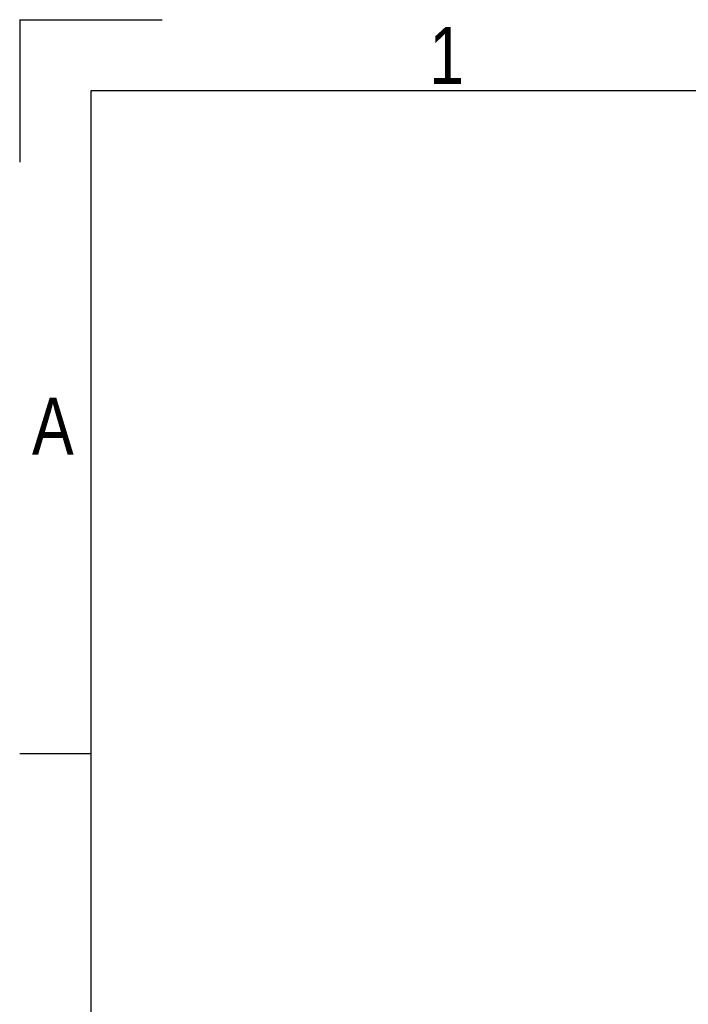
# Model space of a CAD drawing. Header units: millimetres. Extents: x 0 to 420, y 0 to 297.
# Tile 12 of 32: x 0 to 49, y 226 to 297. Entities that reach past the tile are written whole.
import ezdxf

# ---------------------------------------------------------------- set-up
doc = ezdxf.new("R2010")
doc.units = ezdxf.units.MM
doc.layers.add('CARTIGLIO', color=140, linetype='Continuous')
doc.styles.add('SLDTEXTSTYLE2', font='TXT', dxfattribs={"width": 0.821468})

msp = doc.modelspace()

# ---------------------------------------------------------------- linework, layer by layer
at = {"layer": 'CARTIGLIO', "linetype": 'Continuous'}
for p, q in [((0.0059, 296.9968), (0.0059, 286.6484)), ((0.0059, 296.9968), (10.3543, 296.9968)), ((414.8274, 291.8226), (5.1801, 291.8226)), ((5.1801, 291.8226), (5.1801, 5.171)), ((5.1801, 243.7024), (0.0059, 243.7024))]:
    msp.add_line(p, q, dxfattribs=at)

# ---------------------------------------------------------------- texts
at = {"layer": 'CARTIGLIO', "char_height": 4.1394, "attachment_point": 2, "style": 'SLDTEXTSTYLE2'}
for s, insert in [('1', (31.0075, 296.4629)), ('A', (2.4139, 269.5569))]:
    msp.add_mtext(s, dxfattribs=dict(at, insert=insert))

doc.saveas('drawing.dxf')
